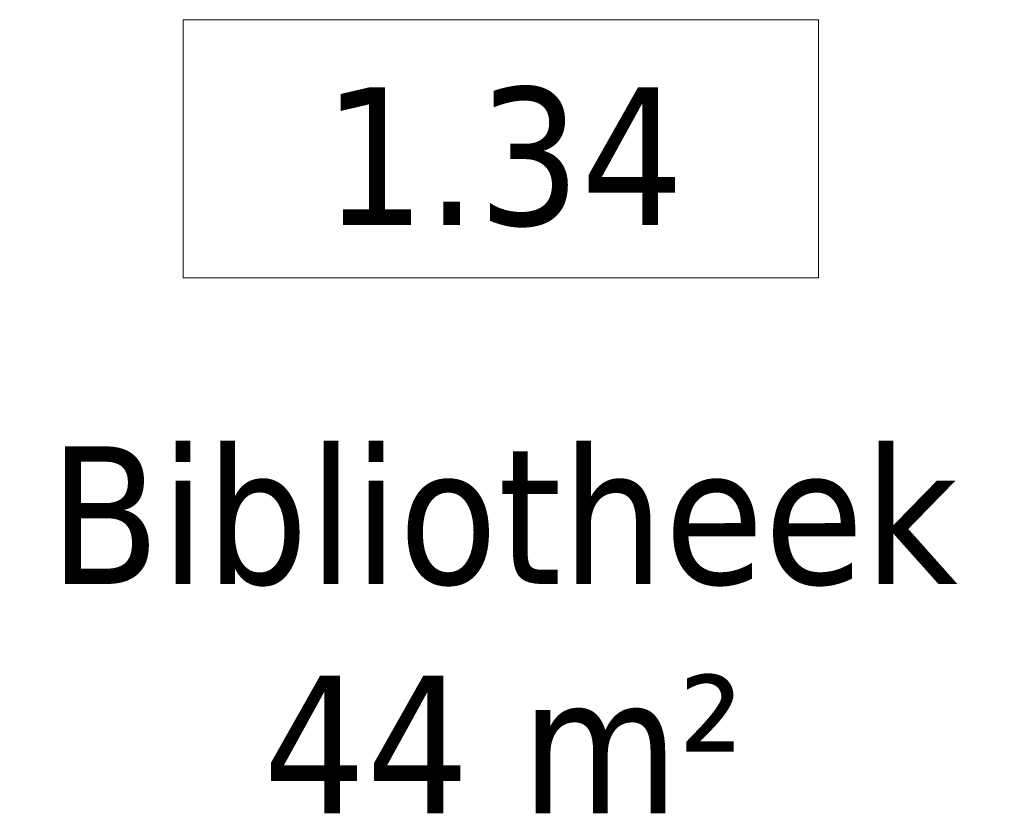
# Model space of a CAD drawing. Extents: x 3176 to 58266, y 1852 to 38199.
# Tile 241 of 256: x 50149 to 51001, y 32431 to 33118. Entities that reach past the tile are written whole.
import ezdxf

# ---------------------------------------------------------------- set-up
doc = ezdxf.new("R2010")
doc.units = 0
doc.header["$LTSCALE"] = 50
doc.layers.get('0').update_dxf_attribs({"linetype": 'CONTINUOUS'})
doc.layers.add('Onderlegger 1e verdieping$0$A-AREA-IDEN', color=8, linetype='CONTINUOUS', lineweight=18)
doc.styles.add('Onderlegger 1e verdieping$0$Tahoma_1', font='TAHOMA.TTF', dxfattribs={"height": 238.040123})

# ---------------------------------------------------------------- blocks, each defined once
blk = doc.blocks.new('Onderlegger 1e verdieping$0$00_KU ruimtetag groot - 00_KU ruimtetag groot-3653893-Plotview 1e Verdieping - schaal 1 op 100')
at = {"layer": 'Onderlegger 1e verdieping$0$A-AREA-IDEN'}
for p, q in [((5.5, 2.164), (-5.5, 2.164)), ((-5.5, 2.164), (-5.5, -2.302)), ((5.5, -2.302), (5.5, 2.164)), ((-5.5, -2.302), (5.5, -2.302))]:
    blk.add_line(p, q, dxfattribs=at)
blk = doc.blocks.new('Onderlegger 1e verdieping')
at = {"layer": 'Onderlegger 1e verdieping$0$A-AREA-IDEN', "xscale": 49.99999999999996, "yscale": 49.99999999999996, "zscale": 49.99999999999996}
blk.add_blockref('Onderlegger 1e verdieping$0$00_KU ruimtetag groot - 00_KU ruimtetag groot-3653893-Plotview 1e Verdieping - schaal 1 op 100', (50565.66, 33009.69), dxfattribs=at)
at = {"layer": 'Onderlegger 1e verdieping$0$A-AREA-IDEN', "attachment_point": 2, "line_spacing_factor": 1.000232, "style": 'Onderlegger 1e verdieping$0$Tahoma_1'}
for s, insert, char_height, width in [('1.34', (50567.95, 33059.33), 119.02, 384), ('Bibliotheek\\P44 m²', (50567.95, 32748.77), 119.0201, 945)]:
    blk.add_mtext(s, dxfattribs=dict(at, insert=insert, char_height=char_height, width=width))

msp = doc.modelspace()

# ---------------------------------------------------------------- block references
msp.add_blockref('Onderlegger 1e verdieping', (0, 0))

doc.saveas('drawing.dxf')
